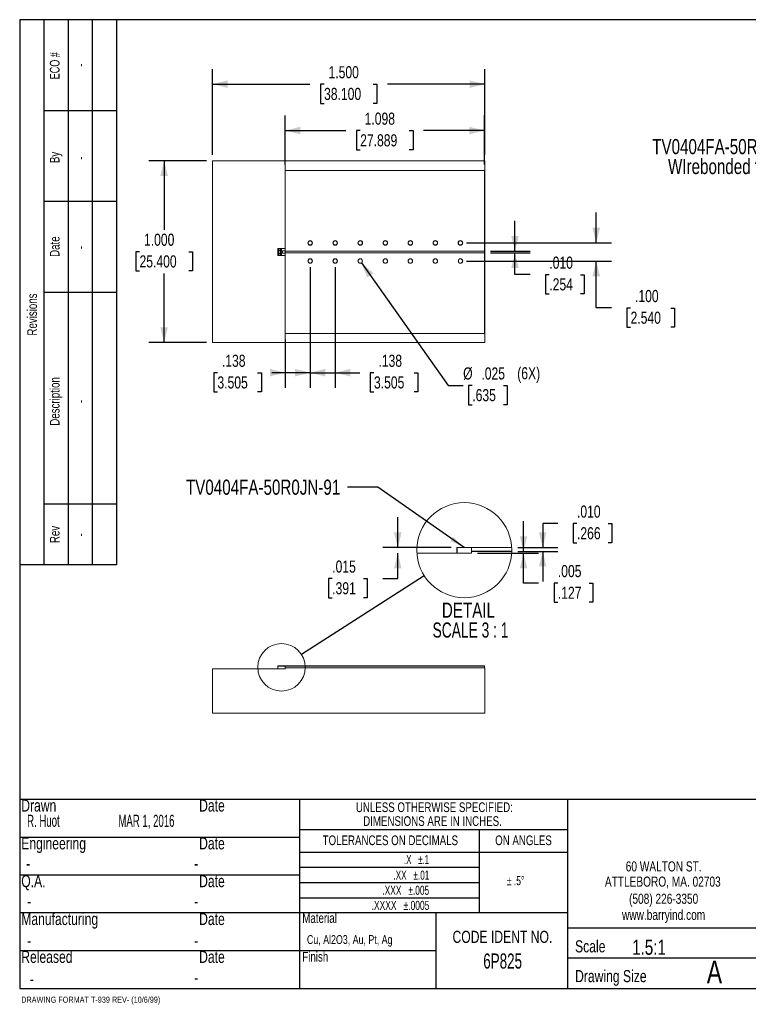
# Model space of a CAD drawing. Header units: inches. Extents: x 0.4 to 10.6, y 0.1 to 8.3.
# Tile 1 of 2: x 0.4 to 6.4, y 0.1 to 8.3. Entities that reach past the tile are written whole.
import ezdxf

# ---------------------------------------------------------------- set-up
doc = ezdxf.new("R2010")
doc.units = ezdxf.units.IN
doc.header["$MEASUREMENT"] = 0
for name, color, linetype in [('REV', 7, 'Continuous'), ('TEXT', 179, 'Continuous'), ('TITLE', 136, 'Continuous')]:
    doc.layers.add(name, color=color, linetype=linetype)
doc.styles.add('SLDTEXTSTYLE0', font='TXT', dxfattribs={"width": 0.75})
doc.styles.add('SLDTEXTSTYLE2', font='TXT', dxfattribs={"width": 0.7})
doc.styles.add('SLDTEXTSTYLE3', font='TXT', dxfattribs={"width": 0.663})
doc.styles.add('SLDTEXTSTYLE4', font='TXT', dxfattribs={"width": 0.65625})
doc.styles.add('SLDTEXTSTYLE5', font='TXT', dxfattribs={"width": 0.675})
doc.styles.add('SLDTEXTSTYLE6', font='TXT', dxfattribs={"width": 0.696429})
doc.styles.add('SLDTEXTSTYLE7', font='TXT', dxfattribs={"width": 0.6875})
doc.styles.add('SLDTEXTSTYLE8', font='TXT', dxfattribs={"width": 0.59375})
doc.styles.add('SLDTEXTSTYLE9', font='TXT', dxfattribs={"width": 0.681818})
doc.dimstyles.new('SLDDIMSTYLE0', dxfattribs={"dimtxt": 0.18, "dimasz": 0.125, "dimexe": 0, "dimexo": 0.0625, "dimgap": 0, "dimtad": 0, "dimtih": 1, "dimtoh": 1, "dimdec": 0, "dimrnd": 1e-09, "dimzin": 0, "dimdsep": 46, "dimtxsty": 'Standard', "dimblk1": 'NONE', "dimblk2": 'NONE', "dimsah": 1, "dimcen": 0.09, "dimadec": 0, "dimazin": 0, "dimtfac": 0.125, "dimtdec": 0, "dimtofl": 0, "dimtmove": 0, "dimatfit": 3, "dimldrblk": 'NONE', "dimfxl": 0, "dimfrac": 2, "dimtolj": 1, "dimtzin": 0, "dimarcsym": 0})
doc.dimstyles.new('SLDDIMSTYLE1', dxfattribs={"dimtxt": 0.1, "dimasz": 0.125, "dimexe": 0, "dimexo": 0.0625, "dimgap": 0.025, "dimtad": 0, "dimtih": 1, "dimtoh": 1, "dimdec": 3, "dimlfac": 0.666667, "dimrnd": 1e-09, "dimzin": 4, "dimdsep": 46, "dimtxsty": 'SLDTEXTSTYLE0', "dimsah": 1, "dimcen": 0.09, "dimadec": 0, "dimazin": 1, "dimtfac": 1, "dimtdec": 3, "dimtofl": 0, "dimtmove": 0, "dimatfit": 3, "dimfxl": 0, "dimfrac": 2, "dimtolj": 1, "dimtzin": 12, "dimarcsym": 0})
doc.dimstyles.new('SLDDIMSTYLE2', dxfattribs={"dimtxt": 0.1, "dimasz": 0.125, "dimexe": 0, "dimexo": 0.0625, "dimgap": 0.025, "dimtad": 0, "dimtih": 1, "dimtoh": 1, "dimdec": 3, "dimlfac": 0.666667, "dimrnd": 1e-09, "dimzin": 12, "dimdsep": 46, "dimtxsty": 'SLDTEXTSTYLE0', "dimsah": 1, "dimcen": 0.09, "dimadec": 0, "dimazin": 3, "dimtfac": 1, "dimtdec": 3, "dimtofl": 0, "dimtmove": 0, "dimatfit": 3, "dimfxl": 0, "dimfrac": 2, "dimtolj": 1, "dimtzin": 12, "dimarcsym": 0})
doc.dimstyles.new('SLDDIMSTYLE3', dxfattribs={"dimtxt": 0.1, "dimasz": 0.125, "dimexe": 0, "dimexo": 0.0625, "dimgap": 0.025, "dimtad": 0, "dimtih": 1, "dimtoh": 1, "dimdec": 3, "dimlfac": 0.666667, "dimrnd": 1e-09, "dimzin": 4, "dimdsep": 46, "dimtxsty": 'SLDTEXTSTYLE0', "dimsah": 1, "dimcen": 0.09, "dimadec": 0, "dimazin": 1, "dimtfac": 1, "dimtdec": 3, "dimtmove": 0, "dimatfit": 0, "dimfxl": 0, "dimfrac": 2, "dimtolj": 1, "dimtzin": 12, "dimarcsym": 0})
doc.dimstyles.new('SLDDIMSTYLE4', dxfattribs={"dimtxt": 0.1, "dimasz": 0.125, "dimexe": 0, "dimexo": 0.0625, "dimgap": 0.025, "dimtad": 0, "dimtih": 1, "dimtoh": 1, "dimdec": 3, "dimlfac": 0.666667, "dimrnd": 1e-09, "dimzin": 12, "dimdsep": 46, "dimtxsty": 'SLDTEXTSTYLE0', "dimsah": 1, "dimcen": 0.09, "dimadec": 0, "dimazin": 3, "dimtfac": 1, "dimtdec": 3, "dimtmove": 0, "dimatfit": 0, "dimfxl": 0, "dimfrac": 2, "dimtolj": 1, "dimtzin": 12, "dimarcsym": 0})
doc.dimstyles.new('SLDDIMSTYLE5', dxfattribs={"dimtxt": 0.1, "dimasz": 0.125, "dimexe": 0, "dimexo": 0.0625, "dimgap": 0.025, "dimtad": 0, "dimtih": 1, "dimtoh": 1, "dimdec": 3, "dimlfac": 0.666667, "dimrnd": 1e-09, "dimzin": 12, "dimdsep": 46, "dimtxsty": 'SLDTEXTSTYLE0', "dimsah": 1, "dimcen": 0, "dimadec": 0, "dimazin": 3, "dimtfac": 1, "dimtdec": 3, "dimtofl": 0, "dimtmove": 0, "dimatfit": 3, "dimfxl": 0, "dimfrac": 2, "dimtolj": 1, "dimtzin": 12, "dimarcsym": 0})
doc.dimstyles.new('SLDDIMSTYLE7', dxfattribs={"dimtxt": 0.1, "dimasz": 0.125, "dimexe": 0, "dimexo": 0.0625, "dimgap": 0.025, "dimtad": 0, "dimtih": 1, "dimtoh": 1, "dimdec": 3, "dimlfac": 0.333333, "dimrnd": 1e-09, "dimzin": 4, "dimdsep": 46, "dimtxsty": 'SLDTEXTSTYLE0', "dimsah": 1, "dimcen": 0.09, "dimadec": 0, "dimazin": 1, "dimtfac": 1, "dimtdec": 3, "dimtmove": 0, "dimatfit": 0, "dimfxl": 0, "dimfrac": 2, "dimtolj": 1, "dimtzin": 12, "dimarcsym": 0})
doc.dimstyles.new('SLDDIMSTYLE8', dxfattribs={"dimtxt": 0.1, "dimasz": 0.125, "dimexe": 0, "dimexo": 0.0625, "dimgap": 0.025, "dimtad": 0, "dimtih": 1, "dimtoh": 1, "dimdec": 3, "dimlfac": 0.333333, "dimrnd": 1e-09, "dimzin": 12, "dimdsep": 46, "dimtxsty": 'SLDTEXTSTYLE0', "dimsah": 1, "dimcen": 0.09, "dimadec": 0, "dimazin": 3, "dimtfac": 1, "dimtdec": 3, "dimtmove": 0, "dimatfit": 0, "dimfxl": 0, "dimfrac": 2, "dimtolj": 1, "dimtzin": 12, "dimarcsym": 0})
doc.dimstyles.new('SLDDIMSTYLE9', dxfattribs={"dimtxt": 0.18, "dimasz": 0.125, "dimexe": 0, "dimexo": 0.0625, "dimgap": 0, "dimtad": 0, "dimtih": 1, "dimtoh": 1, "dimdec": 0, "dimrnd": 1e-09, "dimzin": 0, "dimdsep": 46, "dimtxsty": 'Standard', "dimsah": 1, "dimcen": 0.09, "dimadec": 0, "dimazin": 0, "dimtfac": 0.125, "dimtdec": 0, "dimtofl": 0, "dimtmove": 0, "dimatfit": 3, "dimfxl": 0, "dimfrac": 2, "dimtolj": 1, "dimtzin": 0, "dimarcsym": 0})

# ---------------------------------------------------------------- blocks, each defined once
blk = doc.blocks.new('_NONE')
blk = doc.blocks.new('_D')
at = {"layer": 'TITLE'}
for p, q in [((1.9687, 7.137), (1.9687, 7.8454)), ((4.2187, 7.137), (4.2187, 7.8454)), ((1.9687, 7.7204), (2.7724, 7.7204)), ((2.8906, 7.7197), (2.8601, 7.7197)), ((2.8601, 7.7197), (2.8601, 7.5609)), ((3.2969, 7.7197), (3.3274, 7.7197)), ((3.3274, 7.7197), (3.3274, 7.5609)), ((4.2187, 7.7204), (3.4151, 7.7204)), ((2.8601, 7.5609), (2.8906, 7.5609)), ((3.3274, 7.5609), (3.2969, 7.5609))]:
    blk.add_line(p, q, dxfattribs=at)
for points in [[(1.9687, 7.7204), (2.0937, 7.6892), (2.0937, 7.7517)], [(4.2187, 7.7204), (4.0937, 7.7517), (4.0937, 7.6892)]]:
    blk.add_solid(points, dxfattribs=at)
at = {"layer": 'TITLE', "char_height": 0.1, "attachment_point": 1, "style": 'SLDTEXTSTYLE0'}
for s, insert in [('1.500', (2.9275, 7.8689)), ('38.100', (2.8906, 7.6898))]:
    blk.add_mtext(s, dxfattribs=dict(at, insert=insert))
blk = doc.blocks.new('_D_1')
at = {"layer": 'TITLE'}
for p, q in [((2.5687, 7.056), (2.5687, 7.462)), ((4.2157, 7.056), (4.2157, 7.462)), ((2.5687, 7.337), (3.0709, 7.337)), ((3.1891, 7.3363), (3.1586, 7.3363)), ((3.1586, 7.3363), (3.1586, 7.1775)), ((3.5954, 7.3363), (3.6259, 7.3363)), ((3.6259, 7.3363), (3.6259, 7.1775)), ((4.2157, 7.337), (3.7136, 7.337)), ((3.1586, 7.1775), (3.1891, 7.1775)), ((3.6259, 7.1775), (3.5954, 7.1775))]:
    blk.add_line(p, q, dxfattribs=at)
for points in [[(2.5687, 7.337), (2.6937, 7.3058), (2.6937, 7.3683)], [(4.2157, 7.337), (4.0907, 7.3683), (4.0907, 7.3058)]]:
    blk.add_solid(points, dxfattribs=at)
at = {"layer": 'TITLE', "char_height": 0.1, "attachment_point": 1, "style": 'SLDTEXTSTYLE0'}
for s, insert in [('1.098', (3.226, 7.4855)), ('27.889', (3.1891, 7.3064))]:
    blk.add_mtext(s, dxfattribs=dict(at, insert=insert))
blk = doc.blocks.new('_D_2')
at = {"layer": 'TITLE'}
for p, q in [((1.9187, 7.087), (1.4437, 7.087)), ((1.5687, 7.087), (1.5687, 6.5169)), ((1.3656, 6.3363), (1.3351, 6.3363)), ((1.3351, 6.3363), (1.3351, 6.1775)), ((1.7719, 6.3363), (1.8024, 6.3363)), ((1.8024, 6.3363), (1.8024, 6.1775)), ((1.3351, 6.1775), (1.3656, 6.1775)), ((1.5687, 5.587), (1.5687, 6.1572)), ((1.8024, 6.1775), (1.7719, 6.1775)), ((1.9187, 5.587), (1.4437, 5.587))]:
    blk.add_line(p, q, dxfattribs=at)
for points in [[(1.5687, 7.087), (1.5375, 6.962), (1.6, 6.962)], [(1.5687, 5.587), (1.6, 5.712), (1.5375, 5.712)]]:
    blk.add_solid(points, dxfattribs=at)
at = {"layer": 'TITLE', "char_height": 0.1, "attachment_point": 1, "style": 'SLDTEXTSTYLE0'}
for s, insert in [('1.000', (1.4025, 6.4855)), ('25.400', (1.3656, 6.3064))]:
    blk.add_mtext(s, dxfattribs=dict(at, insert=insert))
blk = doc.blocks.new('_D_3')
at = {"layer": 'TITLE'}
for p, q in [((4.4687, 6.3415), (4.4687, 6.5915)), ((4.2657, 6.3415), (4.5937, 6.3415)), ((4.2657, 6.3265), (4.5937, 6.3265)), ((4.4687, 6.1474), (4.4687, 6.3265)), ((4.5937, 6.1474), (4.4687, 6.1474)), ((4.7524, 6.1466), (4.7219, 6.1466)), ((4.7219, 6.1466), (4.7219, 5.9879)), ((5.011, 6.1466), (5.0415, 6.1466)), ((5.0415, 6.1466), (5.0415, 5.9879)), ((4.7219, 5.9879), (4.7524, 5.9879)), ((5.0415, 5.9879), (5.011, 5.9879))]:
    blk.add_line(p, q, dxfattribs=at)
for points in [[(4.4687, 6.3415), (4.5, 6.4665), (4.4375, 6.4665)], [(4.4687, 6.3265), (4.4375, 6.2015), (4.5, 6.2015)]]:
    blk.add_solid(points, dxfattribs=at)
at = {"layer": 'TITLE', "char_height": 0.1, "attachment_point": 1, "style": 'SLDTEXTSTYLE0'}
for s, insert in [('.010', (4.7524, 6.2958)), ('.254', (4.7524, 6.1168))]:
    blk.add_mtext(s, dxfattribs=dict(at, insert=insert))
blk = doc.blocks.new('_D_4')
at = {"layer": 'TITLE'}
for p, q in [((5.1403, 6.409), (5.1403, 6.659)), ((4.0677, 6.409), (5.2653, 6.409)), ((4.0677, 6.259), (5.2653, 6.259)), ((5.1403, 5.8718), (5.1403, 6.259)), ((5.2653, 5.8718), (5.1403, 5.8718)), ((5.4239, 5.871), (5.3934, 5.871)), ((5.3934, 5.871), (5.3934, 5.7122)), ((5.7564, 5.871), (5.7869, 5.871)), ((5.7869, 5.871), (5.7869, 5.7122)), ((5.3934, 5.7122), (5.4239, 5.7122)), ((5.7869, 5.7122), (5.7564, 5.7122))]:
    blk.add_line(p, q, dxfattribs=at)
for points in [[(5.1403, 6.409), (5.1715, 6.534), (5.109, 6.534)], [(5.1403, 6.259), (5.109, 6.134), (5.1715, 6.134)]]:
    blk.add_solid(points, dxfattribs=at)
at = {"layer": 'TITLE', "char_height": 0.1, "attachment_point": 1, "style": 'SLDTEXTSTYLE0'}
for s, insert in [('.100', (5.4608, 6.0202)), ('2.540', (5.4239, 5.8412))]:
    blk.add_mtext(s, dxfattribs=dict(at, insert=insert))
blk = doc.blocks.new('_D_5')
at = {"layer": 'TITLE'}
for p, q in [((2.7757, 6.209), (2.7757, 5.212)), ((2.5687, 5.612), (2.5687, 5.212)), ((2.0094, 5.3363), (1.979, 5.3363)), ((1.979, 5.3363), (1.979, 5.1775)), ((2.3419, 5.3363), (2.3724, 5.3363)), ((2.3724, 5.3363), (2.3724, 5.1775)), ((2.5687, 5.337), (2.4601, 5.337)), ((2.7757, 5.337), (3.0257, 5.337)), ((1.979, 5.1775), (2.0094, 5.1775)), ((2.3724, 5.1775), (2.3419, 5.1775))]:
    blk.add_line(p, q, dxfattribs=at)
for points in [[(2.5687, 5.337), (2.4437, 5.3683), (2.4437, 5.3058)], [(2.7757, 5.337), (2.9007, 5.3058), (2.9007, 5.3683)]]:
    blk.add_solid(points, dxfattribs=at)
at = {"layer": 'TITLE', "char_height": 0.1, "attachment_point": 1, "style": 'SLDTEXTSTYLE0'}
for s, insert in [('.138', (2.0464, 5.4855)), ('3.505', (2.0094, 5.3064))]:
    blk.add_mtext(s, dxfattribs=dict(at, insert=insert))
blk = doc.blocks.new('_D_6')
at = {"layer": 'TITLE'}
for p, q in [((2.7757, 6.209), (2.7757, 5.212)), ((2.9827, 6.209), (2.9827, 5.212)), ((2.7757, 5.337), (2.5257, 5.337)), ((2.9827, 5.337), (3.1851, 5.337)), ((3.3032, 5.3363), (3.2728, 5.3363)), ((3.2728, 5.3363), (3.2728, 5.1775)), ((3.6357, 5.3363), (3.6662, 5.3363)), ((3.6662, 5.3363), (3.6662, 5.1775)), ((3.2728, 5.1775), (3.3032, 5.1775)), ((3.6662, 5.1775), (3.6357, 5.1775))]:
    blk.add_line(p, q, dxfattribs=at)
for points in [[(2.7757, 5.337), (2.6507, 5.3683), (2.6507, 5.3058)], [(2.9827, 5.337), (3.1077, 5.3058), (3.1077, 5.3683)]]:
    blk.add_solid(points, dxfattribs=at)
at = {"layer": 'TITLE', "char_height": 0.1, "attachment_point": 1, "style": 'SLDTEXTSTYLE0'}
for s, insert in [('.138', (3.3402, 5.4855)), ('3.505', (3.3032, 5.3064))]:
    blk.add_mtext(s, dxfattribs=dict(at, insert=insert))
blk = doc.blocks.new('_D_7')
at = {"layer": 'TITLE'}
for p, q in [((3.2006, 6.2437), (3.9153, 5.2322)), ((3.9153, 5.2322), (4.0403, 5.2322)), ((4.1157, 5.2314), (4.0853, 5.2314)), ((4.0853, 5.2314), (4.0853, 5.0727)), ((4.3744, 5.2314), (4.4048, 5.2314)), ((4.4048, 5.2314), (4.4048, 5.0727)), ((4.0853, 5.0727), (4.1157, 5.0727)), ((4.4048, 5.0727), (4.3744, 5.0727))]:
    blk.add_line(p, q, dxfattribs=at)
blk.add_solid([(3.2006, 6.2437), (3.2472, 6.1236), (3.2982, 6.1597)], dxfattribs=at)
at = {"layer": 'TITLE', "char_height": 0.1, "attachment_point": 1, "style": 'SLDTEXTSTYLE0'}
for s, insert in [('%%c', (4.0403, 5.3806)), ('.025', (4.1911, 5.3806)), ('(6X)', (4.4873, 5.3821)), ('.635', (4.1157, 5.2016))]:
    blk.add_mtext(s, dxfattribs=dict(at, insert=insert))
blk = doc.blocks.new('_D_8')
at = {"layer": 'TITLE'}
for p, q in [((4.8225, 4.0911), (4.6975, 4.0911)), ((4.6975, 4.0911), (4.6975, 3.8925)), ((4.9811, 4.0903), (4.9506, 4.0903)), ((4.9506, 4.0903), (4.9506, 3.9316)), ((5.2397, 4.0903), (5.2702, 4.0903)), ((5.2702, 4.0903), (5.2702, 3.9316)), ((4.9506, 3.9316), (4.9811, 3.9316)), ((5.2702, 3.9316), (5.2397, 3.9316)), ((4.4915, 3.8925), (4.8225, 3.8925)), ((4.492, 3.8611), (4.8225, 3.8611)), ((4.6975, 3.8611), (4.6975, 3.6111))]:
    blk.add_line(p, q, dxfattribs=at)
for points in [[(4.6975, 3.8925), (4.7287, 4.0175), (4.6662, 4.0175)], [(4.6975, 3.8611), (4.6662, 3.7361), (4.7287, 3.7361)]]:
    blk.add_solid(points, dxfattribs=at)
at = {"layer": 'TITLE', "char_height": 0.1, "attachment_point": 1, "style": 'SLDTEXTSTYLE0'}
for s, insert in [('.010', (4.9811, 4.2395)), ('.266', (4.9811, 4.0605))]:
    blk.add_mtext(s, dxfattribs=dict(at, insert=insert))
blk = doc.blocks.new('_D_9')
at = {"layer": 'TITLE'}
for p, q in [((4.5391, 3.8611), (4.5391, 4.1111)), ((4.1585, 3.8461), (4.6641, 3.8461)), ((4.492, 3.8611), (4.6641, 3.8611)), ((4.5391, 3.5996), (4.5391, 3.8461)), ((4.6641, 3.5996), (4.5391, 3.5996)), ((4.8228, 3.5989), (4.7923, 3.5989)), ((4.7923, 3.5989), (4.7923, 3.4401)), ((5.0814, 3.5989), (5.1119, 3.5989)), ((5.1119, 3.5989), (5.1119, 3.4401)), ((4.7923, 3.4401), (4.8228, 3.4401)), ((5.1119, 3.4401), (5.0814, 3.4401))]:
    blk.add_line(p, q, dxfattribs=at)
for points in [[(4.5391, 3.8611), (4.5704, 3.9861), (4.5079, 3.9861)], [(4.5391, 3.8461), (4.5079, 3.7211), (4.5704, 3.7211)]]:
    blk.add_solid(points, dxfattribs=at)
at = {"layer": 'TITLE', "char_height": 0.1, "attachment_point": 1, "style": 'SLDTEXTSTYLE0'}
for s, insert in [('.005', (4.8228, 3.7481)), ('.127', (4.8228, 3.569))]:
    blk.add_mtext(s, dxfattribs=dict(at, insert=insert))
blk = doc.blocks.new('_D_10')
at = {"layer": 'TITLE'}
for p, q in [((3.5003, 3.8923), (3.5003, 4.1423)), ((3.9404, 3.8923), (3.3753, 3.8923)), ((3.5003, 3.6369), (3.5003, 3.8461)), ((2.9581, 3.6361), (2.9276, 3.6361)), ((2.9276, 3.6361), (2.9276, 3.4774)), ((3.2167, 3.6361), (3.2472, 3.6361)), ((3.2472, 3.6361), (3.2472, 3.4774)), ((3.3753, 3.6369), (3.5003, 3.6369)), ((2.9276, 3.4774), (2.9581, 3.4774)), ((3.2472, 3.4774), (3.2167, 3.4774))]:
    blk.add_line(p, q, dxfattribs=at)
for points in [[(3.5003, 3.8923), (3.5316, 4.0173), (3.4691, 4.0173)], [(3.5003, 3.8461), (3.4691, 3.7211), (3.5316, 3.7211)]]:
    blk.add_solid(points, dxfattribs=at)
at = {"layer": 'TITLE', "char_height": 0.1, "attachment_point": 1, "style": 'SLDTEXTSTYLE0'}
for s, insert in [('.015', (2.9581, 3.7854)), ('.391', (2.9581, 3.6063))]:
    blk.add_mtext(s, dxfattribs=dict(at, insert=insert))
blk = doc.blocks.new('SW_NOTE_1')
at = {"layer": 'TITLE', "color": 0, "char_height": 0.125, "attachment_point": 2}
for s, insert, style in [('DETAIL', (0.2598, 0.1606), 'SLDTEXTSTYLE0'), ('SCALE 3 : 1', (0.2771, -0.0037), 'SLDTEXTSTYLE9')]:
    blk.add_mtext(s, dxfattribs=dict(at, insert=insert, style=style))
blk = doc.blocks.new('SW_NOTE_3')
at = {"layer": 'TITLE', "color": 0, "char_height": 0.125, "attachment_point": 3, "style": 'SLDTEXTSTYLE0'}
for s, insert in [('TV0404FA-50R0JN-91', (-0.0603, 0.2269)), ('WIrebonded to Trace', (-0.0271, 0.0626))]:
    blk.add_mtext(s, dxfattribs=dict(at, insert=insert))

msp = doc.modelspace()

# ---------------------------------------------------------------- linework, layer by layer
at = {"color": 7, "linetype": 'Continuous', "lineweight": 15}
for p, q in [((1.9687, 7.087), (1.9687, 5.587)), ((2.5687, 7.087), (1.9687, 7.087)), ((4.2187, 7.087), (2.5687, 7.087)), ((2.5687, 7.006), (2.5687, 7.087)), ((4.2187, 5.587), (4.2187, 7.087)), ((2.5687, 7.006), (2.5687, 6.3444)), ((4.2157, 7.006), (2.5687, 7.006)), ((4.2157, 6.3415), (4.2157, 7.006)), ((2.5091, 6.3129), (2.5091, 6.3549)), ((2.5091, 6.3549), (2.5097, 6.3549)), ((2.5097, 6.3634), (2.5097, 6.3549)), ((2.5687, 6.3634), (2.5097, 6.3634)), ((2.5097, 6.3129), (2.5097, 6.3549)), ((2.5177, 6.3549), (2.5097, 6.3549)), ((2.5177, 6.3129), (2.5177, 6.3549)), ((2.5297, 6.3459), (2.5177, 6.3459)), ((2.5177, 6.3459), (2.5177, 6.3219)), ((2.5267, 6.3549), (2.5267, 6.3489)), ((2.5387, 6.3549), (2.5267, 6.3549)), ((2.5267, 6.3489), (2.5297, 6.3489)), ((2.5297, 6.3489), (2.5297, 6.3189)), ((2.5297, 6.3219), (2.5297, 6.3459)), ((2.5387, 6.3384), (2.5387, 6.3549)), ((2.5477, 6.3444), (2.5477, 6.3384)), ((2.5687, 6.3444), (2.5477, 6.3444)), ((2.5687, 6.3415), (2.5687, 6.3444)), ((2.5091, 6.3129), (2.5097, 6.3129)), ((2.5097, 6.3129), (2.5097, 6.3044)), ((2.5097, 6.3129), (2.5177, 6.3129)), ((2.5097, 6.3044), (2.5687, 6.3044)), ((2.5177, 6.3219), (2.5297, 6.3219)), ((2.5267, 6.3189), (2.5267, 6.3129)), ((2.5297, 6.3189), (2.5267, 6.3189)), ((2.5267, 6.3129), (2.5387, 6.3129)), ((2.5477, 6.3384), (2.5387, 6.3384)), ((2.5387, 6.3294), (2.5477, 6.3294)), ((2.5387, 6.3129), (2.5387, 6.3294)), ((2.5477, 6.3294), (2.5477, 6.3234)), ((2.5477, 6.3234), (2.5687, 6.3234)), ((2.5687, 6.3415), (2.5687, 6.3265)), ((4.2157, 6.3415), (2.5687, 6.3415)), ((2.5687, 6.3234), (2.5687, 6.3265)), ((2.5687, 6.3265), (4.2157, 6.3265)), ((2.5687, 6.3234), (2.5687, 5.662)), ((4.2157, 6.3265), (4.2157, 6.3415)), ((4.2157, 5.662), (4.2157, 6.3265)), ((2.5687, 5.662), (4.2157, 5.662)), ((2.5687, 5.587), (2.5687, 5.662)), ((1.9687, 5.587), (2.5687, 5.587)), ((2.5687, 5.587), (4.2187, 5.587)), ((3.6577, 3.8461), (4.1085, 3.8461)), ((3.9892, 3.8461), (3.9892, 3.8935)), ((3.9892, 3.8935), (3.9904, 3.8935)), ((3.9904, 3.8923), (3.9904, 3.8935)), ((3.9904, 3.8935), (4.0065, 3.8935)), ((3.9904, 3.8473), (3.9904, 3.8923)), ((3.9904, 3.8923), (4.1085, 3.8923)), ((3.9904, 3.8461), (3.9904, 3.8473)), ((4.1085, 3.8473), (3.9904, 3.8473)), ((4.0065, 3.8935), (4.0245, 3.8935)), ((4.0065, 3.8935), (4.0065, 3.8923)), ((4.0245, 3.8935), (4.0245, 3.8923)), ((4.0245, 3.8935), (4.0485, 3.8935)), ((4.0485, 3.8935), (4.0485, 3.8923)), ((4.0485, 3.8935), (4.0665, 3.8935)), ((4.0665, 3.8935), (4.0665, 3.8923)), ((4.0665, 3.8935), (4.1085, 3.8935)), ((4.1085, 3.8939), (4.4414, 3.8939)), ((4.1085, 3.8939), (4.1085, 3.8935)), ((4.1085, 3.8935), (4.1085, 3.8925)), ((4.1085, 3.8925), (4.4415, 3.8925)), ((4.1085, 3.8925), (4.1085, 3.8625)), ((4.1085, 3.8625), (4.442, 3.8625)), ((4.1085, 3.8625), (4.1085, 3.8611)), ((4.1085, 3.8461), (4.1085, 3.8611)), ((4.1085, 3.8611), (4.442, 3.8611)), ((1.9687, 2.8908), (1.9687, 2.5233)), ((1.9687, 2.8908), (2.5687, 2.8908)), ((2.5091, 2.8908), (2.5091, 2.9145)), ((2.5091, 2.9145), (2.5097, 2.9145)), ((2.5097, 2.9139), (2.5097, 2.9145)), ((2.5097, 2.9145), (2.5177, 2.9145)), ((2.5097, 2.8914), (2.5097, 2.9139)), ((2.5097, 2.9139), (2.5687, 2.9139)), ((2.5097, 2.8908), (2.5097, 2.8914)), ((2.5687, 2.8914), (2.5097, 2.8914)), ((2.5177, 2.9145), (2.5267, 2.9145)), ((2.5177, 2.9145), (2.5177, 2.9139)), ((2.5267, 2.9145), (2.5267, 2.9139)), ((2.5267, 2.9145), (2.5387, 2.9145)), ((2.5387, 2.9145), (2.5387, 2.9139)), ((2.5387, 2.9145), (2.5477, 2.9145)), ((2.5477, 2.9145), (2.5477, 2.9139)), ((2.5477, 2.9145), (2.5687, 2.9145)), ((2.5687, 2.9147), (4.2157, 2.9147)), ((2.5687, 2.9147), (2.5687, 2.9145)), ((2.5687, 2.9145), (2.5687, 2.914)), ((2.5687, 2.914), (4.2157, 2.914)), ((2.5687, 2.914), (2.5687, 2.899)), ((2.5687, 2.899), (4.2157, 2.899)), ((2.5687, 2.899), (2.5687, 2.8983)), ((2.5687, 2.8908), (2.5687, 2.8983)), ((2.5687, 2.8983), (4.2187, 2.8983)), ((4.2157, 2.9147), (4.2157, 2.914)), ((4.2157, 2.914), (4.2157, 2.899)), ((4.2157, 2.899), (4.2157, 2.8983)), ((4.2187, 2.8983), (4.2187, 2.5233)), ((1.9687, 2.5233), (4.2187, 2.5233))]:
    msp.add_line(p, q, dxfattribs=at)
for centre, radius in [((2.7757, 6.409), 0.0188), ((2.7757, 6.409), 0.0172), ((2.9827, 6.409), 0.0188), ((2.9827, 6.409), 0.0172), ((3.1897, 6.409), 0.0188), ((3.1897, 6.409), 0.0172), ((3.3967, 6.409), 0.0188), ((3.3967, 6.409), 0.0172), ((3.6037, 6.409), 0.0188), ((3.6037, 6.409), 0.0172), ((3.8107, 6.409), 0.0188), ((3.8107, 6.409), 0.0172), ((4.0177, 6.409), 0.0188), ((4.0177, 6.409), 0.0172), ((2.7757, 6.259), 0.0187), ((2.7757, 6.259), 0.0172), ((2.9827, 6.259), 0.0187), ((2.9827, 6.259), 0.0172), ((3.1897, 6.259), 0.0187), ((3.1897, 6.259), 0.0172), ((3.3967, 6.259), 0.0187), ((3.3967, 6.259), 0.0172), ((3.6037, 6.259), 0.0187), ((3.6037, 6.259), 0.0172), ((3.8107, 6.259), 0.0187), ((3.8107, 6.259), 0.0172), ((4.0177, 6.259), 0.0187), ((4.0177, 6.259), 0.0172)]:
    msp.add_circle(centre, radius, dxfattribs=at)
at = {"color": 7, "linetype": 'Continuous', "lineweight": 0}
for centre, radius in [((4.0495, 3.8707), 0.3926), ((2.5392, 2.9031), 0.1963)]:
    msp.add_circle(centre, radius, dxfattribs=at)
at = {"layer": 'TITLE'}
for p, q in [((10.625, 8.2529), (0.375, 8.2529)), ((0.375, 8.2529), (0.375, 0.25)), ((0.575, 8.25), (0.575, 3.75)), ((0.775, 8.25), (0.775, 3.75)), ((0.975, 8.25), (0.975, 3.75)), ((1.175, 8.25), (1.175, 3.75)), ((1.175, 7.5), (0.575, 7.5)), ((1.175, 6.75), (0.575, 6.75)), ((1.175, 6), (0.575, 6)), ((1.175, 4.25), (0.575, 4.25)), ((1.175, 3.75), (0.375, 3.75)), ((2.6874, 0.999), (4.1726, 0.999)), ((0.375, 0.25), (10.625, 0.25))]:
    msp.add_line(p, q, dxfattribs=at)
at = {"layer": 'TITLE', "linetype": 'Continuous'}
for p, q in [((10.625, 1.81), (0.375, 1.81)), ((2.6874, 1.81), (2.6874, 0.25)), ((4.9056, 0.25), (4.9056, 1.81)), ((4.9056, 1.56), (2.6874, 1.56)), ((4.1726, 1.56), (4.1726, 0.874)), ((2.6874, 1.498), (0.375, 1.498)), ((4.9056, 1.374), (2.6874, 1.374)), ((4.1726, 1.249), (2.6874, 1.249)), ((2.6874, 1.186), (0.375, 1.186)), ((4.1726, 1.124), (2.6874, 1.124)), ((2.6874, 0.874), (0.375, 0.874)), ((4.9056, 0.874), (2.6874, 0.874)), ((3.8154, 0.874), (3.8154, 0.25)), ((4.9056, 0.75), (9.6731, 0.75)), ((3.8154, 0.562), (0.375, 0.562)), ((6.4899, 0.5), (4.9056, 0.5))]:
    msp.add_line(p, q, dxfattribs=at)

# ---------------------------------------------------------------- block references
at = {"layer": 'TITLE'}
for name, p in [('SW_NOTE_3', (6.9382, 7.0401)), ('SW_NOTE_1', (3.824, 3.2773))]:
    msp.add_blockref(name, p, dxfattribs=at)

# ---------------------------------------------------------------- texts
at = {"layer": 'REV', "char_height": 0.08, "attachment_point": 2, "rotation": 90, "style": 'SLDTEXTSTYLE0'}
for insert in [(0.837, 7.8772), (0.837, 7.1098), (0.837, 6.372), (0.837, 5.0981), (0.837, 3.9984)]:
    msp.add_mtext('-', dxfattribs=dict(at, insert=insert))
at = {"layer": 'TEXT'}
for s, insert, char_height, attachment_point, style in [('R. Huot                      MAR 1, 2016', (0.4364, 1.6854), 0.1, 1, 'SLDTEXTSTYLE8'), ('-', (0.4273, 1.3331), 0.1, 1, 'SLDTEXTSTYLE0'), ('-', (1.8159, 1.3331), 0.1, 1, 'SLDTEXTSTYLE0'), ('-', (0.4364, 1.0197), 0.1, 1, 'SLDTEXTSTYLE0'), ('-', (1.8173, 1.0196), 0.1, 1, 'SLDTEXTSTYLE0'), ('1.5:1', (5.5764, 0.6532), 0.125, 2, 'SLDTEXTSTYLE0'), ('-', (0.4364, 0.6946), 0.1, 1, 'SLDTEXTSTYLE0'), ('-', (1.8173, 0.6946), 0.1, 1, 'SLDTEXTSTYLE0'), ('-', (1.8173, 0.3889), 0.1, 1, 'SLDTEXTSTYLE0'), ('-', (0.4581, 0.3781), 0.1, 1, 'SLDTEXTSTYLE0')]:
    msp.add_mtext(s, dxfattribs=dict(at, insert=insert, char_height=char_height, attachment_point=attachment_point, style=style))
at = {"layer": 'TITLE', "char_height": 0.08, "rotation": 90}
for s, insert, attachment_point, style in [('ECO #', (0.6245, 7.8725), 2, 'SLDTEXTSTYLE2'), ('By', (0.6245, 7.1149), 2, 'SLDTEXTSTYLE0'), ('Date', (0.6245, 6.3782), 2, 'SLDTEXTSTYLE0'), ('Revisions', (0.4377, 5.6435), 1, 'SLDTEXTSTYLE0'), ('Description', (0.6245, 5.0997), 2, 'SLDTEXTSTYLE0'), ('Rev', (0.6245, 4.0005), 2, 'SLDTEXTSTYLE0')]:
    msp.add_mtext(s, dxfattribs=dict(at, insert=insert, attachment_point=attachment_point, style=style))
at = {"layer": 'TITLE'}
for s, insert, char_height, attachment_point, style in [('TV0404FA-50R0JN-91', (3.0245, 4.4536), 0.125, 3, 'SLDTEXTSTYLE0'), ('Drawn', (0.3879, 1.8118), 0.1, 1, 'SLDTEXTSTYLE0'), ('Date', (1.8582, 1.8118), 0.1, 1, 'SLDTEXTSTYLE0'), ('UNLESS OTHERWISE SPECIFIED:', (3.8024, 1.7875), 0.08, 2, 'SLDTEXTSTYLE0'), ('DIMENSIONS ARE IN INCHES.', (3.7868, 1.6731), 0.08, 2, 'SLDTEXTSTYLE0'), ('Engineering', (0.3879, 1.4992), 0.1, 1, 'SLDTEXTSTYLE0'), ('Date', (1.8582, 1.4992), 0.1, 1, 'SLDTEXTSTYLE0'), ('TOLERANCES ON DECIMALS', (3.4385, 1.5143), 0.08, 2, 'SLDTEXTSTYLE0'), ('ON ANGLES', (4.5389, 1.5143), 0.08, 2, 'SLDTEXTSTYLE0'), ('.X   ±.1', (3.7593, 1.3529), 0.075, 3, 'SLDTEXTSTYLE4'), ('60 WALTON ST.', (5.6975, 1.3003), 0.083333, 2, 'SLDTEXTSTYLE0'), ('.XX   ±.01', (3.7607, 1.224), 0.075, 3, 'SLDTEXTSTYLE5'), ('Q.A.', (0.3879, 1.1871), 0.1, 1, 'SLDTEXTSTYLE0'), ('Date', (1.8582, 1.1871), 0.1, 1, 'SLDTEXTSTYLE0'), ('± .5°', (4.4015, 1.1785), 0.075, 1, 'SLDTEXTSTYLE2'), ('ATTLEBORO, MA. 02703', (5.6904, 1.1746), 0.083333, 2, 'SLDTEXTSTYLE0'), ('.XXX   ±.005', (3.7595, 1.0991), 0.075, 3, 'SLDTEXTSTYLE7'), ('.XXXX   ±.0005', (3.7609, 0.9742), 0.075, 3, 'SLDTEXTSTYLE6'), ('(508) 226-3350', (5.6973, 1.033), 0.083333, 2, 'SLDTEXTSTYLE0'), ('www.barryind.com', (5.697, 0.9004), 0.083333, 2, 'SLDTEXTSTYLE0'), ('Manufacturing', (0.3879, 0.8743), 0.1, 1, 'SLDTEXTSTYLE0'), ('Date', (1.8582, 0.8743), 0.1, 1, 'SLDTEXTSTYLE0'), ('Material', (2.7111, 0.8719), 0.08, 1, 'SLDTEXTSTYLE0'), ('Cu, Al2O3, Au, Pt, Ag', (2.7492, 0.6909), 0.072917, 1, 'SLDTEXTSTYLE0'), ('CODE IDENT NO.', (4.3648, 0.7268), 0.1, 2, 'SLDTEXTSTYLE0'), ('Scale', (4.9653, 0.6484), 0.1, 1, 'SLDTEXTSTYLE0'), ('Released', (0.3879, 0.5615), 0.1, 1, 'SLDTEXTSTYLE0'), ('Date', (1.8582, 0.5615), 0.1, 1, 'SLDTEXTSTYLE0'), ('Finish', (2.7111, 0.5528), 0.08, 1, 'SLDTEXTSTYLE0'), ('6P825', (4.3667, 0.5394), 0.125, 2, 'SLDTEXTSTYLE3'), ('Drawing Size', (4.9655, 0.4024), 0.1, 1, 'SLDTEXTSTYLE0'), ('A', (6.0545, 0.4808), 0.1875, 1, 'SLDTEXTSTYLE0'), ('DRAWING FORMAT T-939 REV- (10/6/99)', (0.3879, 0.1828), 0.05, 1, 'SLDTEXTSTYLE0')]:
    msp.add_mtext(s, dxfattribs=dict(at, insert=insert, char_height=char_height, attachment_point=attachment_point, style=style))

# ---------------------------------------------------------------- dimensions: what is measured, and where the dimension line sits
for base, p1, p2, dimstyle, picture, middle in [((4.2187, 7.7204), (1.9687, 7.087), (4.2187, 7.087), 'SLDDIMSTYLE1', '_D', (3.0937, 7.7204)), ((2.5687, 7.337), (4.2157, 7.006), (2.5687, 7.006), 'SLDDIMSTYLE2', '_D_1', (3.3922, 7.337)), ((2.5687, 5.337), (2.7757, 6.259), (2.5687, 5.662), 'SLDDIMSTYLE4', '_D_5', (2.1757, 5.337)), ((2.9827, 5.337), (2.7757, 6.259), (2.9827, 6.259), 'SLDDIMSTYLE4', '_D_6', (3.4695, 5.337))]:
    dim = msp.add_linear_dim(base=base, p1=p1, p2=p2, dimstyle=dimstyle, dxfattribs=at)
    dim.commit()
    dim.dimension.update_dxf_attribs({"geometry": picture, "text_midpoint": middle, "dimtype": 160})
for base, p1, p2, dimstyle, picture, middle in [((1.5687, 5.587), (1.9687, 7.087), (1.9687, 5.587), 'SLDDIMSTYLE1', '_D_2', (1.5687, 6.337)), ((5.1403, 6.259), (4.0177, 6.409), (4.0177, 6.259), 'SLDDIMSTYLE3', '_D_4', (5.1403, 5.8718)), ((4.4687, 6.3265), (4.2157, 6.3415), (4.2157, 6.3265), 'SLDDIMSTYLE3', '_D_3', (4.4687, 6.1474)), ((4.6975, 3.8611), (4.4415, 3.8925), (4.442, 3.8611), 'SLDDIMSTYLE7', '_D_8', (4.6975, 4.0911)), ((3.5003, 3.8461), (3.9904, 3.8923), (3.6577, 3.8461), 'SLDDIMSTYLE8', '_D_10', (3.5003, 3.6369)), ((4.5391, 3.8461), (4.442, 3.8611), (4.1085, 3.8461), 'SLDDIMSTYLE8', '_D_9', (4.5391, 3.5996))]:
    dim = msp.add_linear_dim(base=base, p1=p1, p2=p2, angle=90, dimstyle=dimstyle, dxfattribs=at)
    dim.commit()
    dim.dimension.update_dxf_attribs({"geometry": picture, "text_midpoint": middle, "dimtype": 160})
dim = msp.add_diameter_dim_2p(p1=(3.1789, 6.2743), p2=(3.2006, 6.2437), text='<> (6X)', dimstyle='SLDDIMSTYLE5', dxfattribs=at)
dim.commit()
dim.dimension.update_dxf_attribs({"geometry": '_D_7', "text_midpoint": (4.3903, 5.2322), "dimtype": 163})

# ---------------------------------------------------------------- leaders
at = {"color": 7, "linetype": 'Continuous', "lineweight": 0, "has_arrowhead": 0}
msp.add_leader([(3.7189, 3.6589), (2.7045, 3.009)], dimstyle='SLDDIMSTYLE0', dxfattribs=at)
at = {"layer": 'TITLE'}
msp.add_leader([(4.0486, 3.8923), (3.3347, 4.3901), (3.0847, 4.3901)], dimstyle='SLDDIMSTYLE9', dxfattribs=at)

doc.saveas('drawing.dxf')
